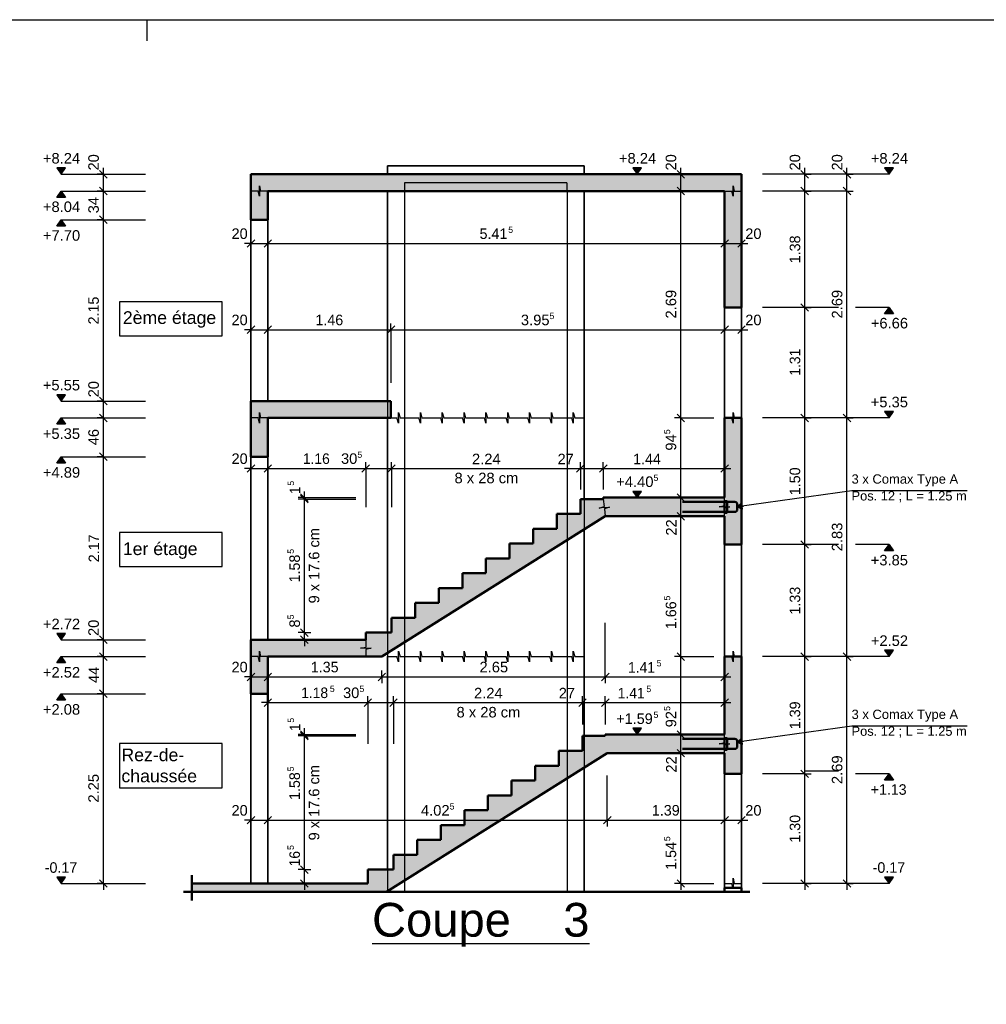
# Model space of a CAD drawing. Header units: centimetres. Extents: x 0 to 47000, y -23350 to 0.
# Tile 6 of 7: x 24489 to 35949, y -11675 to 0. Entities that reach past the tile are written whole.
import ezdxf

# ---------------------------------------------------------------- set-up
doc = ezdxf.new("R2010")
doc.units = ezdxf.units.CM
doc.header["$LTSCALE"] = 100
doc.linetypes.add('AUSGEZOGEN', pattern=[0])
doc.linetypes.add('STRICHLINIE_S4', pattern=[0.0033, 0.0025, -0.0008])
for name, color, linetype, lineweight in [('Béton coupé', 117, 'AUSGEZOGEN', 50), ('Béton en vue', 117, 'AUSGEZOGEN', 35), ('Béton masqué avant', 117, 'STRICHLINIE_S4', 25), ('Cotations coupes', 7, 'AUSGEZOGEN', 25), ('Joints de bétonnage', 7, 'AUSGEZOGEN', 25), ('Standard', 7, 'AUSGEZOGEN', 13), ('Surface hachurée', 7, 'AUSGEZOGEN', 25), ('Texte coupe', 7, 'AUSGEZOGEN', 25), ('Éléments incorporés mur', 5, 'AUSGEZOGEN', 35)]:
    doc.layers.add(name, color=color, linetype=linetype, lineweight=lineweight)
doc.styles.add('ARIAL', font='arial.ttf')

msp = doc.modelspace()

# ---------------------------------------------------------------- hatches: boundary and pattern name
at = {"layer": 'Cotations coupes', "linetype": 'AUSGEZOGEN', "lineweight": 25, "transparency": 33554687}
for color, points in [(7, [(25033, -1757), (24928, -1757), (24981, -1832)]), (7, [(31862, -1757), (31757, -1757), (31809, -1832)]), (7, [(34848, -1757), (34743, -1757), (34796, -1832)]), (7, [(25033, -4447), (24928, -4447), (24981, -4522)]), (7, [(34848, -4647), (34743, -4647), (34796, -4722)]), (7, [(31862, -5592), (31757, -5592), (31809, -5667)]), (5, [(33050, -5734), (32996, -5777), (33060, -5803)]), (7, [(25033, -7277), (24928, -7277), (24981, -7352)]), (7, [(34848, -7477), (34743, -7477), (34796, -7552)]), (7, [(31862, -8402), (31757, -8402), (31809, -8477)]), (5, [(33050, -8524), (32996, -8567), (33060, -8593)]), (7, [(25033, -10167), (24928, -10167), (24981, -10242)]), (7, [(34848, -10167), (34743, -10167), (34796, -10242)])]:
    msp.add_hatch(color=color, dxfattribs=at).paths.add_polyline_path(points)
for points in [[(25033, -2107), (24928, -2107), (24981, -2032)], [(25033, -2447), (24928, -2447), (24981, -2372)], [(34848, -3487), (34743, -3487), (34796, -3412)], [(25033, -4797), (24928, -4797), (24981, -4722)], [(25033, -5257), (24928, -5257), (24981, -5182)], [(34848, -6297), (34743, -6297), (34796, -6222)], [(25033, -7627), (24928, -7627), (24981, -7552)], [(25033, -8067), (24928, -8067), (24981, -7992)], [(34848, -9017), (34743, -9017), (34796, -8942)]]:
    msp.add_hatch(color=7, dxfattribs=at).paths.add_polyline_path(points, flags=16)
at = {"layer": 'Surface hachurée', "linetype": 'AUSGEZOGEN', "lineweight": 25, "transparency": 33554687}
for points in [[(31181, -1832), (27231, -1832), (27231, -2372), (27431, -2372), (27431, -2032), (31181, -2032)], [(33046, -2032), (33046, -1832), (31181, -1832), (31181, -2032)], [(32846, -3412), (33046, -3412), (33046, -2032), (32846, -2032)], [(27231, -4722), (28891, -4722), (28891, -4522), (27231, -4522)], [(33046, -4722), (32846, -4722), (32846, -6222), (33046, -6222)], [(33046, -7552), (32846, -7552), (32846, -8942), (33046, -8942)], [(32846, -8477), (31431, -8477), (31431, -8493), (31161, -8493), (31161, -8669), (30881, -8669), (30881, -8845), (30601, -8845), (30601, -9021), (30321, -9021), (30321, -9197), (30041, -9197), (30041, -9373), (29761, -9373), (29761, -9549), (29481, -9549), (29481, -9725), (29201, -9725), (29201, -9901), (28921, -9901), (28921, -10077), (28616, -10077), (28616, -10242), (26531, -10242), (26531, -10342), (28837, -10342), (31455, -8697), (32846, -8697)]]:
    msp.add_hatch(color=91, dxfattribs=at).paths.add_polyline_path(points)
h = msp.add_hatch(color=91, dxfattribs=at)
h.paths.add_polyline_path([(28592, -7267), (28592, -7352), (27231, -7352), (27231, -7992), (27431, -7992), (27431, -7552), (28782, -7552), (31431, -5887), (32846, -5887), (32846, -5667), (31407, -5667), (31407, -5683), (31137, -5683), (31137, -5859), (30857, -5859), (30857, -6035), (30577, -6035), (30577, -6211), (30297, -6211), (30297, -6387), (30017, -6387), (30017, -6563), (29737, -6563), (29737, -6739), (29457, -6739), (29457, -6915), (29177, -6915), (29177, -7091), (28897, -7091), (28897, -7267)])
h.paths.add_polyline_path([(27231, -5182), (27431, -5182), (27431, -4722), (27231, -4722)])

# ---------------------------------------------------------------- linework, layer by layer
at = {"layer": 'Béton coupé', "color": 7, "linetype": 'AUSGEZOGEN', "lineweight": 50, "transparency": 33554687}
for p, q in [((31181, -1832), (27231, -1832)), ((27231, -1832), (27231, -2032)), ((33046, -1832), (31181, -1832)), ((33046, -1832), (32846, -1832)), ((33046, -3412), (33046, -1832)), ((33046, -2032), (33046, -1832)), ((27231, -2032), (27231, -2372)), ((27431, -2032), (30981, -2032)), ((27431, -2372), (27431, -2032)), ((30981, -2032), (32846, -2032)), ((32846, -2032), (32846, -3412)), ((27231, -2372), (27431, -2372)), ((32846, -3412), (33046, -3412)), ((27231, -4522), (27231, -4722)), ((28891, -4522), (27231, -4522)), ((28891, -4722), (28891, -4522)), ((27231, -4722), (27231, -5182)), ((27431, -4722), (28891, -4722)), ((27431, -5182), (27431, -4722)), ((32846, -4722), (32846, -5667)), ((33046, -4722), (32846, -4722)), ((33046, -6222), (33046, -4722)), ((27231, -5182), (27431, -5182)), ((31137, -5859), (31137, -5683)), ((31137, -5683), (31407, -5683)), ((31407, -5683), (31407, -5667)), ((31407, -5667), (31431, -5667)), ((32846, -5667), (31431, -5667)), ((31431, -5887), (28782, -7552)), ((30857, -6035), (30857, -5859)), ((30857, -5859), (31137, -5859)), ((31431, -5887), (32846, -5887)), ((32846, -5887), (32846, -6222)), ((30577, -6211), (30577, -6035)), ((30577, -6035), (30857, -6035)), ((30297, -6387), (30297, -6211)), ((30297, -6211), (30577, -6211)), ((32846, -6222), (33046, -6222)), ((30017, -6563), (30017, -6387)), ((30017, -6387), (30297, -6387)), ((29737, -6739), (29737, -6563)), ((29737, -6563), (30017, -6563)), ((29457, -6915), (29457, -6739)), ((29457, -6739), (29737, -6739)), ((29177, -7091), (29177, -6915)), ((29177, -6915), (29457, -6915)), ((28897, -7267), (28897, -7091)), ((28897, -7091), (29177, -7091)), ((27231, -7352), (27231, -7552)), ((27431, -7352), (27231, -7352)), ((28592, -7352), (27431, -7352)), ((28592, -7267), (28897, -7267)), ((28592, -7352), (28592, -7267)), ((27231, -7552), (27231, -7992)), ((27431, -7552), (28592, -7552)), ((27431, -8097), (27431, -7552)), ((28592, -7552), (28782, -7552)), ((32846, -7552), (32846, -8477)), ((33046, -7552), (32846, -7552)), ((33046, -8942), (33046, -7552)), ((27231, -7992), (27431, -7992)), ((31161, -8669), (31161, -8493)), ((31161, -8493), (31431, -8493)), ((31431, -8493), (31431, -8477)), ((31431, -8477), (31455, -8477)), ((32846, -8477), (31455, -8477)), ((31455, -8697), (28837, -10342)), ((30881, -8845), (30881, -8669)), ((30881, -8669), (31161, -8669)), ((31455, -8697), (32846, -8697)), ((32846, -8697), (32846, -8942)), ((30601, -9021), (30601, -8845)), ((30601, -8845), (30881, -8845)), ((32846, -8942), (33046, -8942)), ((30321, -9197), (30321, -9021)), ((30321, -9021), (30601, -9021)), ((30041, -9373), (30041, -9197)), ((30041, -9197), (30321, -9197)), ((29761, -9549), (29761, -9373)), ((29761, -9373), (30041, -9373)), ((29481, -9725), (29481, -9549)), ((29481, -9549), (29761, -9549)), ((29201, -9901), (29201, -9725)), ((29201, -9725), (29481, -9725)), ((28921, -10077), (28921, -9901)), ((28921, -9901), (29201, -9901)), ((26531, -10142), (26531, -10442)), ((28616, -10242), (28616, -10077)), ((28616, -10077), (28921, -10077)), ((27231, -10242), (26531, -10242)), ((27431, -10242), (27231, -10242)), ((28616, -10242), (27431, -10242)), ((26431, -10342), (33146, -10342)), ((33046, -10292), (32846, -10292)), ((32846, -10292), (32846, -10342)), ((33046, -10342), (33046, -10292))]:
    msp.add_line(p, q, dxfattribs=at)
at = {"layer": 'Béton en vue', "color": 7, "linetype": 'AUSGEZOGEN', "lineweight": 35, "transparency": 33554687}
for p, q in [((28851, -1832), (28851, -1732)), ((28851, -1732), (31181, -1732)), ((31181, -1732), (31181, -1832)), ((28851, -2032), (28851, -4522)), ((31181, -2032), (31181, -5683)), ((27231, -2372), (27231, -4522)), ((27431, -2372), (27431, -4522)), ((32846, -4722), (32846, -3412)), ((33046, -4722), (33046, -3412)), ((28851, -4722), (28851, -7267)), ((27231, -5182), (27231, -7352)), ((27431, -5182), (27431, -7352)), ((31181, -6044), (31181, -8493)), ((32846, -7552), (32846, -6222)), ((33046, -6222), (33046, -7552)), ((28851, -7552), (28851, -10077)), ((27231, -7992), (27231, -10242)), ((27431, -7992), (27431, -10242)), ((31181, -8869), (31181, -10342)), ((32846, -8942), (32846, -10292)), ((33046, -8942), (33046, -10292))]:
    msp.add_line(p, q, dxfattribs=at)
at = {"layer": 'Béton masqué avant', "color": 7, "linetype": 'STRICHLINIE_S4', "lineweight": 25, "transparency": 33554687}
for p, q in [((30981, -1932), (29051, -1932)), ((29051, -1932), (29051, -2032)), ((30981, -2032), (30981, -1932)), ((28851, -2032), (28851, -10342)), ((29051, -2032), (29051, -10342)), ((30981, -2032), (30981, -10342)), ((31181, -2032), (31181, -10342))]:
    msp.add_line(p, q, dxfattribs=at)
at = {"layer": 'Cotations coupes', "color": 7, "linetype": 'AUSGEZOGEN', "lineweight": 25, "transparency": 33554687}
for p, q in [((25033, -1757), (24928, -1757)), ((24928, -1757), (24981, -1832)), ((24981, -1832), (25033, -1757)), ((24981, -1832), (25481, -1832)), ((25481, -1832), (25406, -1832)), ((25526, -1877), (25436, -1787)), ((25481, -1832), (25481, -1757)), ((25481, -1832), (25556, -1832)), ((25481, -1832), (25981, -1832)), ((25481, -2032), (25481, -1832)), ((31862, -1757), (31757, -1757)), ((31757, -1757), (31809, -1832)), ((31809, -1832), (31862, -1757)), ((31809, -1832), (32309, -1832)), ((32327, -1832), (32252, -1832)), ((32372, -1877), (32282, -1787)), ((32327, -1832), (32327, -1757)), ((32327, -1832), (32402, -1832)), ((32327, -2032), (32327, -1832)), ((33796, -1832), (33721, -1832)), ((33841, -1877), (33751, -1787)), ((33796, -1832), (33796, -1757)), ((33796, -1832), (33871, -1832)), ((33796, -2032), (33796, -1832)), ((34296, -1832), (34221, -1832)), ((34341, -1877), (34251, -1787)), ((34296, -1832), (34296, -1757)), ((34296, -1832), (34371, -1832)), ((34296, -2032), (34296, -1832)), ((34848, -1757), (34743, -1757)), ((34743, -1757), (34796, -1832)), ((34796, -1832), (34848, -1757)), ((24928, -2107), (24981, -2032)), ((24981, -2032), (25033, -2107)), ((24981, -2032), (25481, -2032)), ((25481, -2032), (25406, -2032)), ((25526, -2077), (25436, -1987)), ((25481, -2032), (25556, -2032)), ((25481, -2032), (25981, -2032)), ((25481, -2372), (25481, -2032)), ((32327, -2032), (32252, -2032)), ((32372, -2077), (32282, -1987)), ((32327, -2032), (32402, -2032)), ((32327, -4722), (32327, -2032)), ((33796, -2032), (33721, -2032)), ((33841, -2077), (33751, -1987)), ((33796, -2032), (33871, -2032)), ((33796, -3412), (33796, -2032)), ((34296, -2032), (34221, -2032)), ((34341, -2077), (34251, -1987)), ((34296, -2032), (34371, -2032)), ((34296, -4722), (34296, -2032)), ((25033, -2107), (24928, -2107)), ((25526, -2417), (25436, -2327)), ((24928, -2447), (24981, -2372)), ((25033, -2447), (24928, -2447)), ((24981, -2372), (25033, -2447)), ((24981, -2372), (25481, -2372)), ((25481, -2372), (25406, -2372)), ((25481, -2372), (25556, -2372)), ((25481, -2372), (25981, -2372)), ((25481, -4522), (25481, -2372)), ((27231, -2653), (27156, -2653)), ((27186, -2698), (27276, -2608)), ((27231, -2653), (27231, -2578)), ((27231, -2653), (27231, -2728)), ((27231, -2653), (27431, -2653)), ((27386, -2698), (27476, -2608)), ((27431, -2653), (27431, -2578)), ((27431, -2653), (27431, -2728)), ((27431, -2653), (32846, -2653)), ((32801, -2698), (32891, -2608)), ((32846, -2653), (32846, -2578)), ((32846, -2653), (32846, -2728)), ((32846, -2653), (33046, -2653)), ((33001, -2698), (33091, -2608)), ((33046, -2653), (33046, -2578)), ((33046, -2653), (33046, -2728)), ((33046, -2653), (33121, -2653)), ((33841, -3457), (33751, -3367)), ((33796, -3412), (33721, -3412)), ((34196, -3412), (33796, -3412)), ((33796, -3412), (33871, -3412)), ((33796, -4722), (33796, -3412)), ((34743, -3487), (34796, -3412)), ((34848, -3487), (34743, -3487)), ((34796, -3412), (34848, -3487)), ((27231, -3676), (27231, -3601)), ((27431, -3676), (27431, -3601)), ((28891, -3676), (28891, -3601)), ((32846, -3676), (32846, -3601)), ((33046, -3676), (33046, -3601)), ((27231, -3676), (27156, -3676)), ((27186, -3721), (27276, -3631)), ((27231, -3676), (27231, -3751)), ((27231, -3676), (27431, -3676)), ((27386, -3721), (27476, -3631)), ((27431, -3676), (27431, -3751)), ((27431, -3676), (28891, -3676)), ((28846, -3721), (28936, -3631)), ((28891, -3676), (28891, -3751)), ((28891, -3676), (28891, -4306)), ((28891, -3676), (32846, -3676)), ((32801, -3721), (32891, -3631)), ((32846, -3676), (32846, -3751)), ((32846, -3676), (33046, -3676)), ((33001, -3721), (33091, -3631)), ((33046, -3676), (33046, -3751)), ((33046, -3676), (33121, -3676)), ((25033, -4447), (24928, -4447)), ((24928, -4447), (24981, -4522)), ((24981, -4522), (25033, -4447)), ((24981, -4522), (25481, -4522)), ((25481, -4522), (25406, -4522)), ((25526, -4567), (25436, -4477)), ((25481, -4522), (25556, -4522)), ((25481, -4522), (25981, -4522)), ((25481, -4722), (25481, -4522)), ((34848, -4647), (34743, -4647)), ((34743, -4647), (34796, -4722)), ((34796, -4722), (34848, -4647)), ((24928, -4797), (24981, -4722)), ((24981, -4722), (25033, -4797)), ((24981, -4722), (25481, -4722)), ((25481, -4722), (25406, -4722)), ((25526, -4767), (25436, -4677)), ((25481, -4722), (25556, -4722)), ((25481, -4722), (25981, -4722)), ((25481, -5182), (25481, -4722)), ((32327, -4722), (32252, -4722)), ((32372, -4767), (32282, -4677)), ((32327, -4722), (32402, -4722)), ((32327, -4722), (32717, -4722)), ((32327, -5667), (32327, -4722)), ((33796, -4722), (33721, -4722)), ((33841, -4767), (33751, -4677)), ((34196, -4722), (33796, -4722)), ((33796, -4722), (33871, -4722)), ((33796, -6222), (33796, -4722)), ((34296, -4722), (34221, -4722)), ((34341, -4767), (34251, -4677)), ((34296, -4722), (34371, -4722)), ((34296, -7552), (34296, -4722)), ((25033, -4797), (24928, -4797)), ((25526, -5227), (25436, -5137)), ((24928, -5257), (24981, -5182)), ((24981, -5182), (25033, -5257)), ((24981, -5182), (25481, -5182)), ((25481, -5182), (25406, -5182)), ((25481, -5182), (25556, -5182)), ((25481, -5182), (25981, -5182)), ((25481, -7352), (25481, -5182)), ((27231, -5321), (27231, -5246)), ((27431, -5321), (27431, -5246)), ((28592, -5321), (28592, -5246)), ((28897, -5321), (28897, -5246)), ((31137, -5321), (31137, -5246)), ((31407, -5321), (31407, -5246)), ((32846, -5321), (32846, -5246)), ((25033, -5257), (24928, -5257)), ((27231, -5321), (27156, -5321)), ((27186, -5366), (27276, -5276)), ((27231, -5321), (27231, -5396)), ((27231, -5321), (27431, -5321)), ((27386, -5366), (27476, -5276)), ((27431, -5321), (27431, -5396)), ((28547, -5366), (28637, -5276)), ((28592, -5321), (28592, -5396)), ((28592, -5321), (28897, -5321)), ((28852, -5366), (28942, -5276)), ((28897, -5321), (28897, -5396)), ((28897, -5321), (31137, -5321)), ((31092, -5366), (31182, -5276)), ((31137, -5321), (31137, -5396)), ((31137, -5321), (31137, -5571)), ((31137, -5321), (31407, -5321)), ((31362, -5366), (31452, -5276)), ((31407, -5321), (31407, -5396)), ((31407, -5321), (31407, -5571)), ((31407, -5321), (32846, -5321)), ((32801, -5366), (32891, -5276)), ((32846, -5321), (32846, -5396)), ((32846, -5321), (32921, -5321)), ((27865, -5667), (27865, -5592)), ((31862, -5592), (31757, -5592)), ((31757, -5592), (31809, -5667)), ((31809, -5667), (31862, -5592)), ((27865, -5667), (27790, -5667)), ((27865, -5683), (27790, -5683)), ((27910, -5712), (27820, -5622)), ((27910, -5728), (27820, -5638)), ((27865, -5667), (27940, -5667)), ((27865, -5667), (28475, -5667)), ((27865, -5683), (27865, -5667)), ((27865, -5683), (27940, -5683)), ((27865, -5683), (28475, -5683)), ((31809, -5667), (32309, -5667)), ((32327, -5667), (32252, -5667)), ((32372, -5712), (32282, -5622)), ((32327, -5667), (32402, -5667)), ((32327, -5667), (32717, -5667)), ((32327, -5887), (32327, -5667)), ((32327, -5887), (32252, -5887)), ((32372, -5932), (32282, -5842)), ((32327, -5887), (32402, -5887)), ((32327, -5887), (32717, -5887)), ((32327, -7552), (32327, -5887)), ((33841, -6267), (33751, -6177)), ((33796, -6222), (33721, -6222)), ((34196, -6222), (33796, -6222)), ((33796, -6222), (33871, -6222)), ((33796, -7552), (33796, -6222)), ((34743, -6297), (34796, -6222)), ((34848, -6297), (34743, -6297)), ((34796, -6222), (34848, -6297)), ((27910, -7312), (27820, -7222)), ((25033, -7277), (24928, -7277)), ((24928, -7277), (24981, -7352)), ((24981, -7352), (25033, -7277)), ((24981, -7352), (25481, -7352)), ((25481, -7352), (25406, -7352)), ((25526, -7397), (25436, -7307)), ((25481, -7352), (25556, -7352)), ((25481, -7352), (25981, -7352)), ((25481, -7552), (25481, -7352)), ((27865, -7267), (27790, -7267)), ((27865, -7352), (27790, -7352)), ((27910, -7397), (27820, -7307)), ((27865, -7267), (27940, -7267)), ((27865, -7352), (27865, -7267)), ((27865, -7352), (27940, -7352)), ((27865, -7352), (27865, -7427)), ((24928, -7627), (24981, -7552)), ((24981, -7552), (25033, -7627)), ((24981, -7552), (25481, -7552)), ((25481, -7552), (25406, -7552)), ((25526, -7597), (25436, -7507)), ((25481, -7552), (25556, -7552)), ((25481, -7552), (25981, -7552)), ((25481, -7992), (25481, -7552)), ((32327, -7552), (32252, -7552)), ((32372, -7597), (32282, -7507)), ((32327, -7552), (32402, -7552)), ((32327, -7552), (32717, -7552)), ((32327, -8477), (32327, -7552)), ((33796, -7552), (33721, -7552)), ((33841, -7597), (33751, -7507)), ((33796, -7552), (33871, -7552)), ((33796, -8942), (33796, -7552)), ((34196, -7552), (33796, -7552)), ((34296, -7552), (34221, -7552)), ((34341, -7597), (34251, -7507)), ((34296, -7552), (34371, -7552)), ((34296, -10242), (34296, -7552)), ((34848, -7477), (34743, -7477)), ((34743, -7477), (34796, -7552)), ((34796, -7552), (34848, -7477)), ((25033, -7627), (24928, -7627)), ((27231, -7792), (27156, -7792)), ((27186, -7837), (27276, -7747)), ((27231, -7792), (27231, -7717)), ((27231, -7792), (27231, -7867)), ((27231, -7792), (27431, -7792)), ((27386, -7837), (27476, -7747)), ((27431, -7792), (27431, -7717)), ((27431, -7792), (27431, -7867)), ((27431, -7792), (28782, -7792)), ((28737, -7837), (28827, -7747)), ((28782, -7792), (28782, -7717)), ((28782, -7792), (28782, -7867)), ((28782, -7792), (31431, -7792)), ((31386, -7837), (31476, -7747)), ((31431, -7792), (31431, -7717)), ((31431, -7792), (31431, -7867)), ((31431, -7792), (32846, -7792)), ((32801, -7837), (32891, -7747)), ((32846, -7792), (32846, -7717)), ((32846, -7792), (32846, -7867)), ((32846, -7792), (32921, -7792)), ((24928, -8067), (24981, -7992)), ((24981, -7992), (25033, -8067)), ((24981, -7992), (25481, -7992)), ((25481, -7992), (25406, -7992)), ((25526, -8037), (25436, -7947)), ((25481, -7992), (25556, -7992)), ((25481, -7992), (25981, -7992)), ((25481, -10242), (25481, -7992)), ((27386, -8142), (27476, -8052)), ((27431, -8097), (27431, -8022)), ((28571, -8142), (28661, -8052)), ((28616, -8097), (28616, -8022)), ((28876, -8142), (28966, -8052)), ((28921, -8097), (28921, -8022)), ((31116, -8142), (31206, -8052)), ((31161, -8097), (31161, -8022)), ((31386, -8142), (31476, -8052)), ((31431, -8097), (31431, -8022)), ((32801, -8142), (32891, -8052)), ((32846, -8097), (32846, -8022)), ((25033, -8067), (24928, -8067)), ((27431, -8097), (27356, -8097)), ((27431, -8097), (27431, -8172)), ((28616, -8097), (28616, -8172)), ((28616, -8097), (28921, -8097)), ((28921, -8097), (28921, -8172)), ((28921, -8097), (31161, -8097)), ((31161, -8097), (31161, -8172)), ((31161, -8097), (31161, -8357)), ((31161, -8097), (31431, -8097)), ((31431, -8097), (31431, -8172)), ((31431, -8097), (31431, -8357)), ((31431, -8097), (32846, -8097)), ((32846, -8097), (32846, -8172)), ((32846, -8097), (32921, -8097)), ((27865, -8477), (27865, -8402)), ((31862, -8402), (31757, -8402)), ((31757, -8402), (31809, -8477)), ((31809, -8477), (31862, -8402)), ((27865, -8477), (27790, -8477)), ((27865, -8493), (27790, -8493)), ((27910, -8522), (27820, -8432)), ((27910, -8538), (27820, -8448)), ((27865, -8477), (27940, -8477)), ((27865, -8477), (28475, -8477)), ((27865, -8493), (27865, -8477)), ((27865, -8493), (27940, -8493)), ((27865, -8493), (28475, -8493)), ((31809, -8477), (32309, -8477)), ((32327, -8477), (32252, -8477)), ((32372, -8522), (32282, -8432)), ((32327, -8477), (32402, -8477)), ((32327, -8477), (32717, -8477)), ((32327, -8697), (32327, -8477)), ((32327, -8697), (32252, -8697)), ((32372, -8742), (32282, -8652)), ((32327, -8697), (32402, -8697)), ((32327, -8697), (32717, -8697)), ((32327, -10242), (32327, -8697)), ((33796, -8942), (33721, -8942)), ((33841, -8987), (33751, -8897)), ((34196, -8912), (33796, -8912)), ((33796, -8942), (33871, -8942)), ((33796, -10242), (33796, -8942)), ((34743, -9017), (34796, -8942)), ((34796, -8942), (34848, -9017)), ((34848, -9017), (34743, -9017)), ((27186, -9536), (27276, -9446)), ((27231, -9491), (27231, -9416)), ((27386, -9536), (27476, -9446)), ((27431, -9491), (27431, -9416)), ((31410, -9536), (31500, -9446)), ((31455, -9491), (31455, -9416)), ((32801, -9536), (32891, -9446)), ((32846, -9491), (32846, -9416)), ((33001, -9536), (33091, -9446)), ((33046, -9491), (33046, -9416)), ((27231, -9491), (27156, -9491)), ((27231, -9491), (27231, -9566)), ((27231, -9491), (27431, -9491)), ((27431, -9491), (27431, -9566)), ((27431, -9491), (31455, -9491)), ((31455, -9491), (31455, -9566)), ((31455, -9491), (32846, -9491)), ((32846, -9491), (32846, -9566)), ((32846, -9491), (33046, -9491)), ((33046, -9491), (33046, -9566)), ((33046, -9491), (33121, -9491)), ((27910, -10122), (27820, -10032)), ((27865, -10077), (27790, -10077)), ((27865, -10077), (27940, -10077)), ((27865, -10242), (27865, -10077)), ((25033, -10167), (24928, -10167)), ((24928, -10167), (24981, -10242)), ((24981, -10242), (25033, -10167)), ((24981, -10242), (25481, -10242)), ((25481, -10242), (25406, -10242)), ((25526, -10287), (25436, -10197)), ((25481, -10242), (25556, -10242)), ((25481, -10242), (25981, -10242)), ((25481, -10242), (25481, -10317)), ((27865, -10242), (27790, -10242)), ((27910, -10287), (27820, -10197)), ((27865, -10242), (27940, -10242)), ((27865, -10242), (27865, -10317)), ((32327, -10242), (32252, -10242)), ((32372, -10287), (32282, -10197)), ((32327, -10242), (32402, -10242)), ((32327, -10242), (32717, -10242)), ((32327, -10242), (32327, -10317)), ((33796, -10242), (33296, -10242)), ((33796, -10242), (33721, -10242)), ((33841, -10287), (33751, -10197)), ((34296, -10242), (33796, -10242)), ((33796, -10242), (33871, -10242)), ((33796, -10242), (33796, -10317)), ((34296, -10242), (34221, -10242)), ((34341, -10287), (34251, -10197)), ((34296, -10242), (34371, -10242)), ((34296, -10242), (34296, -10317)), ((34796, -10242), (34296, -10242)), ((34848, -10167), (34743, -10167)), ((34743, -10167), (34796, -10242)), ((34796, -10242), (34848, -10167))]:
    msp.add_line(p, q, dxfattribs=at)
at = {"layer": 'Cotations coupes', "color": 5, "linetype": 'AUSGEZOGEN', "lineweight": 25, "transparency": 33554687}
for p, q in [((34353, -5585), (32996, -5777)), ((35723, -5585), (34353, -5585)), ((33050, -5734), (32996, -5777)), ((32996, -5777), (33060, -5803)), ((33060, -5803), (33050, -5734)), ((33055, -5768), (33070, -5766)), ((34353, -8375), (32996, -8567)), ((35723, -8375), (34353, -8375)), ((33050, -8524), (32996, -8567)), ((32996, -8567), (33060, -8593)), ((33060, -8593), (33050, -8524)), ((33055, -8558), (33070, -8556))]:
    msp.add_line(p, q, dxfattribs=at)
at = {"layer": 'Cotations coupes', "color": 7, "linetype": 'AUSGEZOGEN', "lineweight": 25, "transparency": 33554687}
for points in [[(32327, -1832), (32295, -1832), (32295, -1832), (31307, -1832)], [(33796, -1832), (33765, -1832), (33765, -1832), (33296, -1832)], [(34296, -1832), (34265, -1832), (34265, -1832), (33796, -1832)], [(34796, -1832), (34561, -1832), (34561, -1832), (34296, -1832)], [(32327, -2032), (32295, -2032), (32295, -2032), (31307, -2032)], [(33796, -2032), (33765, -2032), (33765, -2032), (33296, -2032)], [(34296, -2032), (34265, -2032), (34265, -2032), (33796, -2032)], [(25671, -3747), (26888, -3747), (26888, -3344), (25671, -3344), (25671, -3747)], [(33796, -3412), (33765, -3412), (33765, -3412), (33765, -3412), (33765, -3412), (33296, -3412)], [(34796, -3412), (34565, -3412), (34565, -3412), (34396, -3412)], [(33796, -4722), (33765, -4722), (33765, -4722), (33765, -4722), (33765, -4722), (33765, -4722), (33765, -4722), (33296, -4722)], [(34296, -4722), (34265, -4722), (34265, -4722), (34265, -4722), (34265, -4722), (33796, -4722)], [(34796, -4722), (34568, -4722), (34568, -4722), (34564, -4722), (34564, -4722), (34560, -4722), (34560, -4722), (34296, -4722)], [(27431, -5321), (27441, -5321), (27441, -5321), (28592, -5321)], [(28592, -5321), (28592, -5429), (28592, -5429), (28592, -5781)], [(28897, -5321), (28897, -5456), (28897, -5456), (28897, -5781)], [(27865, -7267), (27865, -7192), (27865, -7192), (27865, -5683)], [(25671, -6484), (26888, -6484), (26888, -6081), (25671, -6081), (25671, -6484)], [(33796, -6222), (33765, -6222), (33765, -6222), (33765, -6222), (33765, -6222), (33765, -6222), (33765, -6222), (33765, -6222), (33765, -6222), (33296, -6222)], [(34796, -6222), (34572, -6222), (34572, -6222), (34569, -6222), (34569, -6222), (34566, -6222), (34566, -6222), (34396, -6222)], [(31431, -7792), (31431, -7754), (31431, -7754), (31431, -7152)], [(33796, -7552), (33765, -7552), (33765, -7552), (33765, -7552), (33765, -7552), (33765, -7552), (33765, -7552), (33765, -7552), (33765, -7552), (33765, -7552), (33765, -7552), (33296, -7552)], [(34296, -7552), (34265, -7552), (34265, -7552), (34265, -7552), (34265, -7552), (34265, -7552), (34265, -7552), (33796, -7552)], [(34796, -7552), (34575, -7552), (34575, -7552), (34573, -7552), (34573, -7552), (34572, -7552), (34572, -7552), (34566, -7552), (34566, -7552), (34562, -7552), (34562, -7552), (34296, -7552)], [(27431, -8097), (28151, -8097), (28151, -8097), (28616, -8097)], [(28616, -8097), (28616, -8162), (28616, -8162), (28616, -8587)], [(28921, -8097), (28921, -8201), (28921, -8201), (28921, -8587)], [(27865, -10077), (27865, -10020), (27865, -10020), (27865, -8493)], [(25671, -9108), (26888, -9108), (26888, -8582), (25671, -8582), (25671, -9108)], [(31455, -9491), (31455, -9459), (31455, -9459), (31455, -9459), (31455, -9459), (31455, -8961)], [(33796, -8942), (33765, -8942), (33765, -8942), (33765, -8942), (33765, -8942), (33765, -8942), (33765, -8942), (33765, -8942), (33765, -8942), (33765, -8942), (33765, -8942), (33765, -8942), (33765, -8942), (33296, -8942)], [(34796, -8942), (34579, -8942), (34579, -8942), (34578, -8942), (34578, -8942), (34577, -8942), (34577, -8942), (34575, -8942), (34575, -8942), (34573, -8942), (34573, -8942), (34396, -8942)]]:
    msp.add_lwpolyline(points, dxfattribs=at)
at = {"layer": 'Joints de bétonnage', "color": 7, "linetype": 'AUSGEZOGEN', "lineweight": 25, "transparency": 33554687}
for p, q in [((27331, -2032), (27331, -1969)), ((27331, -1969), (27345, -2032)), ((32946, -2032), (32946, -1969)), ((32946, -1969), (32960, -2032)), ((27317, -2032), (27231, -2032)), ((27331, -2094), (27317, -2032)), ((27331, -2032), (27331, -2094)), ((27431, -2032), (27345, -2032)), ((32846, -2032), (32932, -2032)), ((32946, -2094), (32932, -2032)), ((32946, -2032), (32946, -2094)), ((32960, -2032), (33046, -2032)), ((27331, -4722), (27331, -4659)), ((27331, -4659), (27345, -4722)), ((28980, -4722), (28980, -4659)), ((28980, -4659), (28998, -4722)), ((29239, -4722), (29239, -4659)), ((29239, -4659), (29257, -4722)), ((29498, -4722), (29498, -4659)), ((29498, -4659), (29516, -4722)), ((29757, -4722), (29757, -4659)), ((29757, -4659), (29775, -4722)), ((30016, -4722), (30016, -4659)), ((30016, -4659), (30034, -4722)), ((30275, -4722), (30275, -4659)), ((30275, -4659), (30293, -4722)), ((30534, -4722), (30534, -4659)), ((30534, -4659), (30552, -4722)), ((30792, -4722), (30792, -4659)), ((30792, -4659), (30811, -4722)), ((31051, -4722), (31051, -4659)), ((31051, -4659), (31069, -4722)), ((32946, -4722), (32946, -4659)), ((32946, -4659), (32960, -4722)), ((27317, -4722), (27231, -4722)), ((27331, -4784), (27317, -4722)), ((27331, -4722), (27331, -4784)), ((27431, -4722), (27345, -4722)), ((28851, -4722), (28962, -4722)), ((28980, -4784), (28962, -4722)), ((28980, -4722), (28980, -4784)), ((28998, -4722), (29110, -4722)), ((29110, -4722), (29221, -4722)), ((29239, -4784), (29221, -4722)), ((29239, -4722), (29239, -4784)), ((29257, -4722), (29369, -4722)), ((29369, -4722), (29480, -4722)), ((29498, -4784), (29480, -4722)), ((29498, -4722), (29498, -4784)), ((29516, -4722), (29627, -4722)), ((29627, -4722), (29739, -4722)), ((29757, -4784), (29739, -4722)), ((29757, -4722), (29757, -4784)), ((29775, -4722), (29886, -4722)), ((29886, -4722), (29998, -4722)), ((30016, -4784), (29998, -4722)), ((30016, -4722), (30016, -4784)), ((30034, -4722), (30145, -4722)), ((30145, -4722), (30257, -4722)), ((30275, -4784), (30257, -4722)), ((30275, -4722), (30275, -4784)), ((30293, -4722), (30404, -4722)), ((30404, -4722), (30515, -4722)), ((30534, -4784), (30515, -4722)), ((30534, -4722), (30534, -4784)), ((30552, -4722), (30663, -4722)), ((30663, -4722), (30774, -4722)), ((30792, -4784), (30774, -4722)), ((30792, -4722), (30792, -4784)), ((30811, -4722), (30922, -4722)), ((30922, -4722), (31033, -4722)), ((31051, -4784), (31033, -4722)), ((31051, -4722), (31051, -4784)), ((31069, -4722), (31181, -4722)), ((32846, -4722), (32932, -4722)), ((32946, -4784), (32932, -4722)), ((32946, -4722), (32946, -4784)), ((32960, -4722), (33046, -4722)), ((31407, -5683), (31417, -5771)), ((32846, -5761), (32846, -5667)), ((31357, -5792), (31417, -5771)), ((31419, -5785), (31357, -5792)), ((31419, -5785), (31481, -5778)), ((31481, -5778), (31421, -5799)), ((31421, -5799), (31431, -5887)), ((32783, -5777), (32846, -5761)), ((32846, -5777), (32783, -5777)), ((32846, -5777), (32908, -5777)), ((32908, -5777), (32846, -5792)), ((32846, -5887), (32846, -5792)), ((28592, -7352), (28592, -7438)), ((28530, -7452), (28592, -7438)), ((28592, -7452), (28530, -7452)), ((28592, -7452), (28655, -7452)), ((28655, -7452), (28592, -7466)), ((28592, -7466), (28592, -7552)), ((27317, -7552), (27231, -7552)), ((27331, -7614), (27317, -7552)), ((27331, -7552), (27331, -7489)), ((27331, -7489), (27345, -7552)), ((27331, -7552), (27331, -7614)), ((27431, -7552), (27345, -7552)), ((28851, -7552), (28962, -7552)), ((28980, -7614), (28962, -7552)), ((28980, -7552), (28980, -7489)), ((28980, -7489), (28998, -7552)), ((28980, -7552), (28980, -7614)), ((28998, -7552), (29110, -7552)), ((29110, -7552), (29221, -7552)), ((29239, -7614), (29221, -7552)), ((29239, -7552), (29239, -7489)), ((29239, -7489), (29257, -7552)), ((29239, -7552), (29239, -7614)), ((29257, -7552), (29369, -7552)), ((29369, -7552), (29480, -7552)), ((29498, -7614), (29480, -7552)), ((29498, -7552), (29498, -7489)), ((29498, -7489), (29516, -7552)), ((29498, -7552), (29498, -7614)), ((29516, -7552), (29627, -7552)), ((29627, -7552), (29739, -7552)), ((29757, -7614), (29739, -7552)), ((29757, -7552), (29757, -7489)), ((29757, -7489), (29775, -7552)), ((29757, -7552), (29757, -7614)), ((29775, -7552), (29886, -7552)), ((29886, -7552), (29998, -7552)), ((30016, -7614), (29998, -7552)), ((30016, -7552), (30016, -7489)), ((30016, -7489), (30034, -7552)), ((30016, -7552), (30016, -7614)), ((30034, -7552), (30145, -7552)), ((30145, -7552), (30257, -7552)), ((30275, -7614), (30257, -7552)), ((30275, -7552), (30275, -7489)), ((30275, -7489), (30293, -7552)), ((30275, -7552), (30275, -7614)), ((30293, -7552), (30404, -7552)), ((30404, -7552), (30515, -7552)), ((30534, -7614), (30515, -7552)), ((30534, -7552), (30534, -7489)), ((30534, -7489), (30552, -7552)), ((30534, -7552), (30534, -7614)), ((30552, -7552), (30663, -7552)), ((30663, -7552), (30774, -7552)), ((30792, -7614), (30774, -7552)), ((30792, -7552), (30792, -7489)), ((30792, -7489), (30811, -7552)), ((30792, -7552), (30792, -7614)), ((30811, -7552), (30922, -7552)), ((30922, -7552), (31033, -7552)), ((31051, -7614), (31033, -7552)), ((31051, -7552), (31051, -7489)), ((31051, -7489), (31069, -7552)), ((31051, -7552), (31051, -7614)), ((31069, -7552), (31181, -7552)), ((32932, -7552), (32846, -7552)), ((32946, -7614), (32932, -7552)), ((32946, -7552), (32946, -7489)), ((32946, -7489), (32960, -7552)), ((32946, -7552), (32946, -7614)), ((33046, -7552), (32960, -7552)), ((32846, -8571), (32846, -8477)), ((32783, -8587), (32846, -8571)), ((32846, -8587), (32783, -8587)), ((32846, -8587), (32908, -8587)), ((32908, -8587), (32846, -8602)), ((32846, -8697), (32846, -8602)), ((32846, -10242), (32932, -10242)), ((32946, -10304), (32932, -10242)), ((32946, -10242), (32946, -10179)), ((32946, -10179), (32960, -10242)), ((32946, -10242), (32946, -10304)), ((32960, -10242), (33046, -10242))]:
    msp.add_line(p, q, dxfattribs=at)
at = {"layer": 'Standard', "color": 7, "linetype": 'AUSGEZOGEN', "lineweight": 25, "transparency": 33554687}
msp.add_line((26000, -250), (26000, 0), dxfattribs=at)
msp.add_lwpolyline([(47000, -23350), (0, -23350), (0, 0), (47000, 0), (47000, -23350)], close=True, dxfattribs=at)
at = {"layer": 'Éléments incorporés mur', "color": 5, "linetype": 'AUSGEZOGEN', "lineweight": 50, "transparency": 33554687}
for p, q in [((32876, -5717), (32346, -5717)), ((32846, -5707), (32876, -5707)), ((32846, -5707), (32846, -5847)), ((32876, -5707), (32876, -5847)), ((32876, -5717), (32966, -5717)), ((32876, -5837), (32346, -5837)), ((32876, -5837), (32966, -5837)), ((32996, -5747), (32996, -5807)), ((32846, -5847), (32876, -5847)), ((32846, -8517), (32876, -8517)), ((32846, -8517), (32846, -8657)), ((32876, -8517), (32876, -8657)), ((32876, -8527), (32346, -8527)), ((32876, -8527), (32966, -8527)), ((32996, -8557), (32996, -8617)), ((32876, -8647), (32346, -8647)), ((32846, -8657), (32876, -8657)), ((32876, -8647), (32966, -8647))]:
    msp.add_line(p, q, dxfattribs=at)
for centre, start, end in [((32966, -5747), 0, 90), ((32966, -5807), 270, 0), ((32966, -8557), 0, 90), ((32966, -8617), 270, 0)]:
    msp.add_arc(centre, 30, start, end, dxfattribs=at)

# ---------------------------------------------------------------- texts
at = {"layer": 'Cotations coupes', "color": 7, "linetype": 'AUSGEZOGEN', "lineweight": 25, "transparency": 33554687, "attachment_point": 7, "style": 'ARIAL'}
for s, insert, char_height, width in [('\\W1.00;+8.24', (24764, -1707), 125, 503.97), ('\\W1.00;+8.24', (31593, -1707), 125, 503.97), ('\\W1.00;+8.24', (34579, -1707), 125, 503.97), ('\\W1.00;+8.04', (24764, -2282), 125, 503.97), ('\\W1.00;+7.70', (24764, -2622), 125, 503.97), ('\\W0.99;20', (27000, -2601), 125, 256.13), ('\\W0.97;5.41', (29941, -2601), 125, 400.25), ('\\W0.98;5', (30281, -2528), 75, 95.07), ('\\W0.99;20', (33091, -2601), 125, 256.12), ('\\A1;2ème étage', (25712, -3652), 150, 1177.08), ('\\W0.99;20', (27000, -3624), 125, 256.13), ('\\W0.97;1.46', (27995, -3624), 125, 400.24), ('\\W1.00;3.95', (30431, -3624), 125, 401.95), ('\\W0.98;5', (30771, -3551), 75, 95.06), ('\\W0.99;20', (33091, -3624), 125, 256.12), ('\\W1.00;+6.66', (34579, -3662), 125, 503.97), ('\\W1.00;+5.55', (24763, -4397), 125, 503.97), ('\\W1.00;+5.35', (34578, -4597), 125, 503.97), ('\\W1.00;+5.35', (24763, -4972), 125, 503.97), ('\\W0.98;5', (28493, -5196), 75, 95.06), ('\\W0.99;20', (27000, -5269), 125, 256.13), ('\\W0.94;1.16', (27846, -5269), 125, 398.63), ('\\W0.99;30', (28299, -5268), 125, 256.13), ('\\W1.00;2.24', (29851, -5271), 125, 401.95), ('\\W0.99;27', (30866, -5271), 125, 256.12), ('\\W0.97;1.44', (31761, -5271), 125, 400.24), ('\\W1.00;+4.89', (24764, -5432), 125, 503.98), ('\\W1.00;8 x 28 cm', (29644, -5498), 125, 819.35), ('\\W1.00;+4.40', (31561, -5542), 125, 503.97), ('\\W0.98;5', (32003, -5469), 75, 95.07), ('\\A1;1er étage', (25712, -6393), 150, 959.13), ('\\W1.00;+3.85', (34578, -6472), 125, 503.97), ('\\W1.00;+2.72', (24764, -7227), 125, 503.97), ('\\W1.00;+2.52', (34579, -7427), 125, 503.97), ('\\W1.00;+2.52', (24764, -7802), 125, 503.97), ('\\W0.99;20', (27000, -7740), 125, 256.13), ('\\W0.97;1.35', (27940, -7740), 125, 400.24), ('\\W1.00;2.65', (29940, -7740), 125, 401.95), ('\\W0.94;1.41', (31701, -7742), 125, 398.63), ('\\W0.98;5', (32041, -7669), 75, 95.07), ('\\W0.94;1.18', (27826, -8045), 125, 398.63), ('\\W0.98;5', (28166, -7972), 75, 95.07), ('\\W0.99;30', (28323, -8045), 125, 256.12), ('\\W0.98;5', (28517, -7972), 75, 95.07), ('\\W1.00;2.24', (29875, -8047), 125, 401.96), ('\\W0.99;27', (30880, -8047), 125, 256.12), ('\\W0.94;1.41', (31579, -8047), 125, 398.63), ('\\W0.98;5', (31919, -7974), 75, 95.07), ('\\W1.00;+2.08', (24764, -8242), 125, 503.98), ('\\W1.00;8 x 28 cm', (29668, -8275), 125, 819.35), ('\\W0.98;+1.59', (31561, -8352), 125, 502.65), ('\\W0.98;5', (32003, -8279), 75, 95.07), ('Rez-de-\\Pchaussée', (25695, -9044), 150, 959.13), ('\\W0.96;+1.13', (34579, -9192), 125, 501.38), ('\\W0.99;20', (27000, -9439), 125, 256.13), ('\\W1.00;4.02', (29246, -9439), 125, 401.95), ('\\W0.98;5', (29586, -9366), 75, 95.07), ('\\W0.97;1.39', (31984, -9438), 125, 400.25), ('\\W0.99;20', (33091, -9439), 125, 256.12), ('\\W0.97;-0.17', (24786, -10117), 125, 458.64), ('\\W0.97;-0.17', (34601, -10117), 125, 458.64)]:
    msp.add_mtext(s, dxfattribs=dict(at, insert=insert, char_height=char_height, width=width))
at = {"layer": 'Cotations coupes', "color": 7, "linetype": 'AUSGEZOGEN', "lineweight": 25, "transparency": 33554687, "attachment_point": 7, "rotation": 90, "style": 'ARIAL'}
for s, insert, char_height, width in [('\\W0.99;20', (25429, -1787), 125, 256.13), ('\\W0.99;20', (32274, -1787), 125, 256.13), ('\\W0.99;20', (33744, -1787), 125, 256.13), ('\\W0.99;20', (34244, -1787), 125, 256.13), ('\\W0.99;34', (25429, -2295), 125, 256.12), ('\\W0.97;1.38', (33744, -2888), 125, 400.24), ('\\W1.00;2.69', (32274, -3543), 125, 401.96), ('\\W1.00;2.69', (34244, -3543), 125, 401.96), ('\\W0.97;2.15', (25429, -3613), 125, 400.24), ('\\W0.94;1.31', (33744, -4221), 125, 398.63), ('\\W0.99;20', (25429, -4477), 125, 256.13), ('\\W0.99;46', (25429, -5045), 125, 256.12), ('\\W0.98;5', (32202, -4914), 75, 95.07), ('\\W0.99;94', (32274, -5109), 125, 256.12), ('\\W0.97;1.50', (33744, -5638), 125, 400.24), ('\\W0.98;5', (27742, -5525), 75, 95.07), ('\\W0.89;1', (27815, -5622), 125, 153.01), ('\\W0.99;22', (32277, -6117), 125, 256.12), ('\\W1.00;2.83', (34244, -6303), 125, 401.96), ('\\W0.97;2.17', (25431, -6433), 125, 400.24), ('\\W0.99;9 x 17.6 cm', (28043, -6921), 125, 964.29), ('\\W0.98;5', (27740, -6332), 75, 95.07), ('\\W0.97;1.58', (27813, -6672), 125, 400.25), ('\\W0.97;1.33', (33744, -7053), 125, 400.25), ('\\W0.98;5', (32202, -6886), 75, 95.07), ('\\W0.97;1.66', (32274, -7226), 125, 400.24), ('\\W0.98;5', (27740, -7110), 75, 95.07), ('\\W0.98;8', (27813, -7207), 125, 158.45), ('\\W0.99;20', (25429, -7307), 125, 256.13), ('\\W0.99;44', (25431, -7865), 125, 256.12), ('\\W0.98;5', (32202, -8195), 75, 95.06), ('\\W0.97;1.39', (33744, -8413), 125, 400.24), ('\\W0.98;5', (27742, -8335), 75, 95.07), ('\\W0.99;92', (32274, -8390), 125, 256.12), ('\\W0.89;1', (27815, -8432), 125, 153.01), ('\\W0.99;22', (32277, -8927), 125, 256.12), ('\\W1.00;2.69', (34244, -9063), 125, 401.95), ('\\W0.98;5', (27740, -8912), 75, 95.07), ('\\W1.00;2.25', (25429, -9283), 125, 401.96), ('\\W0.97;1.58', (27813, -9252), 125, 400.24), ('\\W0.99;9 x 17.6 cm', (28043, -9731), 125, 964.29), ('\\W0.97;1.30', (33744, -9758), 125, 400.25), ('\\W0.98;5', (32202, -9740), 75, 95.07), ('\\W0.98;5', (27740, -9844), 75, 95.07), ('\\W0.97;1.54', (32274, -10080), 125, 400.25), ('\\W0.94;16', (27813, -10039), 125, 253.22)]:
    msp.add_mtext(s, dxfattribs=dict(at, insert=insert, char_height=char_height, width=width))
at = {"layer": 'Cotations coupes', "color": 5, "linetype": 'AUSGEZOGEN', "lineweight": 25, "transparency": 33554687, "char_height": 110, "attachment_point": 7, "style": 'ARIAL'}
for s, insert, width in [('3 x Comax Type A', (34351, -5534), 1344.89), ('\\W0.99;Pos. 12 ; L = 1.25 m', (34351, -5721), 1433.58), ('3 x Comax Type A', (34351, -8324), 1411.7), ('\\W0.99;Pos. 12 ; L = 1.25 m', (34351, -8511), 1433.58)]:
    msp.add_mtext(s, dxfattribs=dict(at, insert=insert, width=width))
at = {"layer": 'Texte coupe', "color": 7, "linetype": 'AUSGEZOGEN', "lineweight": 25, "transparency": 33554687, "insert": (28666, -10993), "char_height": 400, "width": 2839.31, "attachment_point": 7, "style": 'ARIAL'}
msp.add_mtext('{\\LCoupe    3}', dxfattribs=at)

doc.saveas('drawing.dxf')
